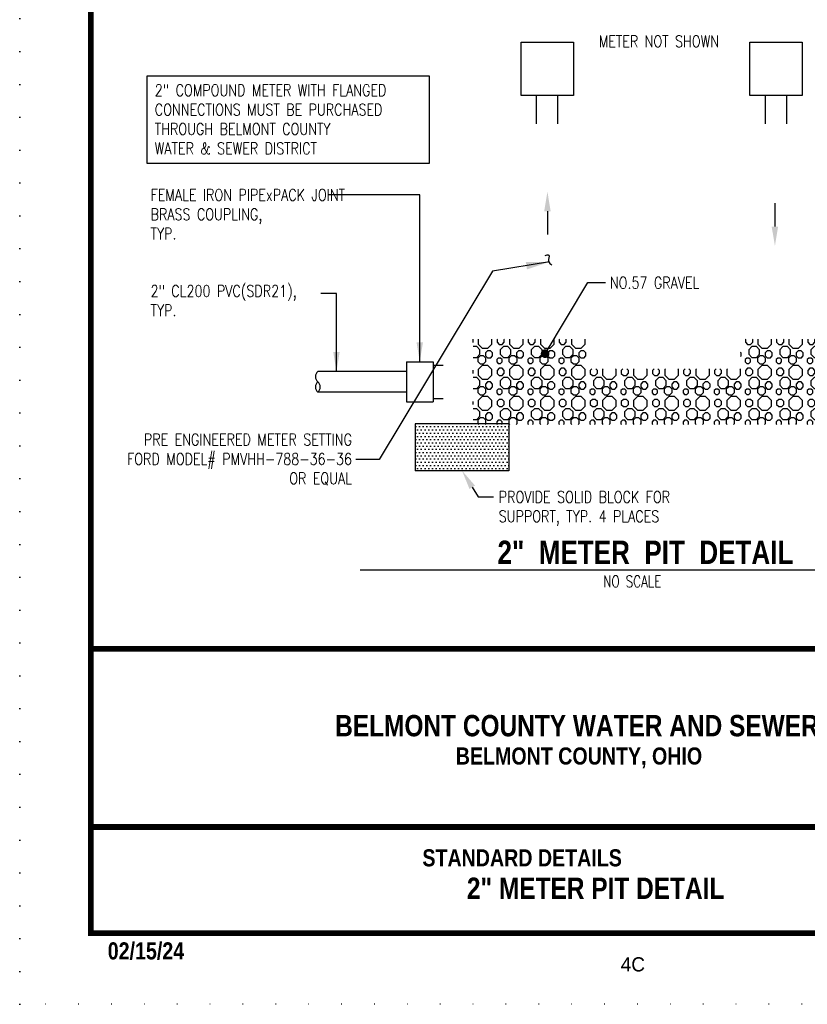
# Model space of a CAD drawing. Extents: x 185 to 418, y -408 to -105.
# Tile 1 of 118: x 185 to 337, y -408 to -217. Entities that reach past the tile are written whole.
import ezdxf
from ezdxf.enums import TextEntityAlignment as Align

# ---------------------------------------------------------------- set-up
doc = ezdxf.new("R2010")
doc.units = 0
doc.header["$LTSCALE"] = 25
doc.header["$MEASUREMENT"] = 0
doc.linetypes.add('DOT2', pattern=[0.125, 0, -0.125])
doc.layers.get('0').update_dxf_attribs({"linetype": 'CONTINUOUS'})
doc.layers.get('DEFPOINTS').update_dxf_attribs({"linetype": 'CONTINUOUS'})
for name, color, linetype in [('BORDER', 252, 'CONTINUOUS'), ('PIPE', 14, 'CONTINUOUS'), ('TEXT', 7, 'CONTINUOUS'), ('VCV-DETAILS', 8, 'CONTINUOUS'), ('VCV_DETAIL', 7, 'CONTINUOUS'), ('VCV_DIMENSIONS_NOTES', 7, 'CONTINUOUS'), ('VCV_NOTE-DIMENSIONS', 7, 'CONTINUOUS')]:
    doc.layers.add(name, color=color, linetype=linetype)
doc.styles.add('GENERATED_STYLE_1', font='arialbd.ttf')
doc.styles.add('ROMANS-1', font='ROMANS.shx', dxfattribs={"width": 0.8, "height": 2.25})
doc.styles.add('TECHNICAL', font='techb___.ttf')
doc.dimstyles.get("Standard").update_dxf_attribs({"dimtxt": 0.18, "dimasz": 0.18, "dimexe": 0.18, "dimexo": 0.0625, "dimgap": 0.09, "dimtad": 0, "dimtih": 1, "dimtoh": 1, "dimdec": 4, "dimzin": 0, "dimdsep": 46, "dimtxsty": 'Standard', "dimcen": 0.09, "dimadec": 0, "dimazin": 0, "dimtfac": 1, "dimtdec": 4, "dimtofl": 0, "dimtmove": 0, "dimatfit": 3, "dimfxl": 1, "dimtolj": 1, "dimtzin": 0, "dimarcsym": 0})
doc.dimstyles.new('VCV_ARROW', dxfattribs={"dimscale": 24, "dimtxt": 4.5, "dimasz": 0.15625, "dimexe": 0.0625, "dimexo": 0.0625, "dimgap": 0.046875, "dimtad": 1, "dimdec": 4, "dimzin": 3, "dimdsep": 46, "dimlunit": 4, "dimtxsty": 'ROMANS-1', "dimcen": -0.125, "dimdle": 0.09375, "dimaunit": 1, "dimadec": 0, "dimazin": 0, "dimtfac": 1, "dimtdec": 4, "dimtmove": 2, "dimatfit": 3, "dimfxl": 1, "dimtvp": 0.5, "dimtolj": 1, "dimtzin": 0, "dimarcsym": 0})

msp = doc.modelspace()

# ---------------------------------------------------------------- hatches: boundary and pattern name
at = {"layer": 'VCV-DETAILS'}
h = msp.add_hatch(dxfattribs=at)
h.set_pattern_fill('EPLC_COBBLES', color=256, scale=6, style=0)
h.set_pattern_definition([(180, (-450.378, -29.4184), (-2e-15, -6), [0.568086, -5.431914]), (135, (-449.9763, -29.82), (-6.000002, 1e-15), [0.568086, -7.91719]), (90, (-449.9763, -30.388), (-6, 2e-15), [0.568086, -5.431914]), (45, (-450.378, -30.79), (1e-15, 6.000002), [0.568086, -7.91719]), (360, (-450.946, -30.79), (1e-15, 6), [0.568086, -5.431914]), (315, (-451.348, -30.388), (6.000002, -3e-15), [0.568086, -7.91719]), (270, (-451.348, -29.82), (6, -3e-15), [0.568086, -5.431914]), (225, (-450.946, -29.4184), (-2e-15, -6.000002), [0.568086, -7.91719]), (180, (-451.722, -30.3634), (-2e-15, -6), [0.65122, -5.34878]), (135, (-451.2616, -30.824), (-6.000002, 1e-15), [0.65122, -7.83406]), (90, (-451.2616, -31.475), (-6, 2e-15), [0.65122, -5.34878]), (45, (-451.722, -31.9356), (1e-15, 6.000002), [0.65122, -7.83406]), (360, (-452.373, -31.9356), (1e-15, 6), [0.65122, -5.34878]), (315, (-452.8338, -31.475), (6.000002, -3e-15), [0.65122, -7.83406]), (270, (-452.834, -30.824), (6, -3e-15), [0.65122, -5.34878]), (225, (-452.3733, -30.3634), (-2e-15, -6.000002), [0.65122, -7.83406]), (180, (-454.4535, -30.7955), (-2e-15, -6), [0.42953, -5.57047]), (135, (-454.15, -31.099), (-6.000002, 1e-15), [0.42953, -8.05575]), (90, (-454.15, -31.529), (-6, 2e-15), [0.42953, -5.57047]), (45, (-454.4535, -31.8324), (1e-15, 6.000002), [0.42953, -8.05575]), (360, (-454.883, -31.8324), (1e-15, 6), [0.42953, -5.57047]), (315, (-455.187, -31.5287), (6.000002, -3e-15), [0.42953, -8.05575]), (270, (-455.187, -31.099), (6, -3e-15), [0.42953, -5.57047]), (225, (-454.883, -30.7955), (-2e-15, -6.000002), [0.42953, -8.05575]), (90, (-452.427, -30.054), (-6, 2e-15), [0.859164, -5.140836]), (45, (-453.0344, -30.6618), (1e-15, 6.000002), [0.859164, -7.62612]), (360, (-453.8935, -30.662), (1e-15, 6), [0.859164, -5.140836]), (315, (-454.501, -30.0543), (6.000002, -3e-15), [0.859164, -7.62612]), (270, (-454.501, -29.195), (6, -3e-15), [0.859164, -5.140836]), (225, (-453.8935, -28.5876), (-2e-15, -6.000002), [0.859164, -7.62612]), (180, (-453.0344, -28.5876), (-2e-15, -6), [0.859164, -5.140836]), (135, (-452.427, -29.195), (-6.000002, 1e-15), [0.859164, -7.62612]), (90, (-450.0933, -28.087), (-6, 2e-15), [1.09474, -4.90526]), (45, (-450.8675, -28.861), (1e-15, 6.000002), [1.09474, -7.39054]), (360, (-451.962, -28.861), (1e-15, 6), [1.09474, -4.90526]), (315, (-452.7363, -28.087), (6.000002, -3e-15), [1.09474, -7.39054]), (270, (-452.736, -26.992), (6, -3e-15), [1.09474, -4.90526]), (225, (-451.962, -26.218), (-2e-15, -6.000002), [1.09474, -7.39054]), (180, (-450.8675, -26.218), (-2e-15, -6), [1.09474, -4.90526]), (135, (-450.0933, -26.9922), (-6.000002, 1e-15), [1.09474, -7.39054]), (90, (-453.74, -27.754), (-6, 2e-15), [0.56816, -5.43184]), (45, (-454.1417, -28.1557), (1e-15, 6.000002), [0.56816, -7.917126]), (360, (-454.71, -28.156), (1e-15, 6), [0.56816, -5.43184]), (315, (-455.1116, -27.754), (6.000002, -3e-15), [0.56816, -7.917126]), (270, (-455.1116, -27.186), (6, -3e-15), [0.56816, -5.43184]), (225, (-454.71, -26.784), (-2e-15, -6.000002), [0.56816, -7.917126]), (180, (-454.1417, -26.784), (-2e-15, -6), [0.56816, -5.43184]), (135, (-453.74, -27.186), (-6.000002, 1e-15), [0.56816, -7.917126])])
h.paths.add_polyline_path([(344.44, -279.13), (323.93, -279.13), (323.93, -284.86), (294.19, -284.86), (294.19, -279.13), (272.25, -279.13), (272.25, -295.64), (344.44, -295.64)])
h = msp.add_hatch(dxfattribs=at)
h.set_pattern_fill('EPLC_AUTOTRI', scale=0.72, style=0)
h.set_pattern_definition([(360, (-194.5854, -55.3717), (0.36, 0.6235383), [0, -0.72])])
h.paths.add_polyline_path([(279.19, -295.51), (261.07, -295.51), (261.07, -304.57), (279.19, -304.57)])

# ---------------------------------------------------------------- linework, layer by layer
msp.add_spline([(286.15, -263), (286.87, -262.89), (286.85, -264.11), (287.49, -264.78)], degree=3)
at = {"layer": 'BORDER', "color": 7, "const_width": 1.1}
msp.add_lwpolyline([(198.43, -393.95), (198.43, -119.06), (404.6, -119.06), (404.6, -393.95)], close=True, dxfattribs=at)
for points in [[(198.43, -338.97), (404.6, -338.97)], [(198.43, -373.43), (404.6, -373.43)]]:
    msp.add_lwpolyline(points, dxfattribs=at)
at = {"layer": 'DEFPOINTS', "color": 3, "linetype": 'DOT2', "ltscale": 2}
msp.add_lwpolyline([(184.69, -407.7), (184.69, -105.31), (418.35, -105.31), (418.35, -407.7)], close=True, dxfattribs=at)
at = {"layer": 'PIPE', "color": 10}
for points in [[(279.19, -295.51), (261.07, -295.51)], [(261.07, -295.51), (261.07, -304.57)], [(279.19, -295.51), (279.19, -304.57)], [(279.19, -304.57), (261.07, -304.57)]]:
    msp.add_lwpolyline(points, dxfattribs=at)
at = {"layer": 'VCV-DETAILS', "color": 0}
for points in [[(330.56, -252.85), (330.56, -257.38)], [(286.62, -254.41), (286.62, -258.95)]]:
    msp.add_lwpolyline(points, dxfattribs=at)
for points in [[(285.99, -254.41), (286.62, -250.66), (287.24, -254.41)], [(329.93, -257.38), (330.56, -261.13), (331.18, -257.38)]]:
    msp.add_solid(points, dxfattribs=at)
at = {"layer": 'VCV_DETAIL', "color": 0}
msp.add_line((259.38, -283.52), (259.38, -291.26), dxfattribs=at)
at = {"layer": 'VCV_DETAIL'}
for points in [[(281.53, -221.75), (291.64, -221.75), (291.64, -232.04), (281.53, -232.04)], [(325.72, -221.75), (335.83, -221.75), (335.83, -232.04), (325.72, -232.04)]]:
    msp.add_lwpolyline(points, close=True, dxfattribs=at)
for points in [[(284.52, -237.51), (284.52, -232.04)], [(288.65, -237.51), (288.65, -232.04)], [(328.71, -237.51), (328.71, -232.04)], [(332.84, -237.51), (332.84, -232.04)]]:
    msp.add_lwpolyline(points, dxfattribs=at)
at = {"layer": 'VCV_DETAIL', "color": 0}
for points in [[(259.38, -283.52), (264.54, -283.52)], [(264.54, -283.52), (264.54, -291.26)], [(259.38, -285.4), (242.29, -285.4)], [(264.54, -284.16), (266.48, -284.16)], [(259.38, -289.38), (242.29, -289.38)], [(264.54, -290.61), (266.48, -290.61)], [(259.38, -291.26), (264.54, -291.26)]]:
    msp.add_lwpolyline(points, dxfattribs=at)
for centre, start, end in [((243.13, -286.39), 130.7755, 229.5042), ((243.13, -288.39), 130.4958, 229.2245), ((241.43, -288.39), 310.7755, 49.5042)]:
    msp.add_arc(centre, 1.31, start, end, dxfattribs=at)
at = {"layer": 'VCV_DIMENSIONS_NOTES'}
msp.add_line((250.44, -323.72), (355.92, -323.72), dxfattribs=at)
msp.add_lwpolyline([(209.33, -228.25), (263.76, -228.25), (263.76, -245.2), (209.33, -245.2)], close=True, dxfattribs=at)
at = {"layer": 'VCV_NOTE-DIMENSIONS'}
msp.add_lwpolyline([(272.09, -307.77), (273.23, -309.63), (276.23, -309.63)], dxfattribs=at)
msp.add_solid([(271.56, -308.1), (270.13, -304.57), (272.62, -307.44)], dxfattribs=at)

# ---------------------------------------------------------------- texts
at = {"layer": 'TEXT', "color": 7, "style": 'TECHNICAL'}
for s, p in [('BELMONT COUNTY WATER AND SEWER DISTRICT', (362.1, -353.84)), ('2" METER PIT DETAIL', (320.8, -385.27))]:
    msp.add_text(s, height=4.1235, dxfattribs=at).set_placement(p, align=Align.MIDDLE_RIGHT)
for s, height, p in [('BELMONT COUNTY, OHIO', 3.3096, (268.91, -361.36)), ('STANDARD DETAILS', 3.3096, (262.47, -381.04)), ('02/15/24', 3.31, (201.69, -399.03))]:
    msp.add_text(s, height=height, dxfattribs=at).set_placement(p)
at = {"layer": 'TEXT', "color": 7}
msp.add_text('4C', height=2.749, dxfattribs=at).set_placement((300.77, -401.35))
at = {"layer": 'VCV_DIMENSIONS_NOTES', "style": 'GENERATED_STYLE_1', "width": 0.8}
msp.add_text('  2"  METER  PIT  DETAIL', height=4.5, rotation=360, dxfattribs=at).set_placement((274.18, -322.59))
at = {"layer": 'VCV_DIMENSIONS_NOTES', "insert": (297.4, -324.85), "char_height": 2.25, "width": 36.8964, "attachment_point": 1, "rotation": 360, "style": 'ROMANS-1'}
msp.add_mtext('\\A1;{\\W0.75;NO SCALE}', dxfattribs=at)
at = {"layer": 'VCV_NOTE-DIMENSIONS', "style": 'ROMANS-1', "width": 0.8}
msp.add_text('METER NOT SHOWN', height=2.25, dxfattribs=at).set_placement((308.14, -222.72), align=Align.CENTER)
msp.add_text('NO.57 GRAVEL', height=2.25, dxfattribs=at).set_placement((298.69, -269.38))
at = {"layer": 'VCV_NOTE-DIMENSIONS', "char_height": 2.25, "style": 'ROMANS-1'}
for s, insert, width, attachment_point in [('\\A1;2" COMPOUND METER WITH FLANGED\\PCONNECTIONS MUST BE PURCHASED\\PTHROUGH BELMONT COUNTY\\PWATER & SEWER DISTRICT', (210.78, -229.91), 52.5347, 1), ('FEMALE IRON PIPExPACK JOINT BRASS COUPLING,\\PTYP.', (209.96, -250.14), 41.5288, 1), ('2" CL200 PVC(SDR21), TYP.', (209.96, -268.71), 32.4356, 1), ('PRE ENGINEERED METER SETTING\\PFORD MODEL# PMVHH-788-36-36 OR EQUAL', (248.86, -302.41), 47.9662, 6), ('PROVIDE SOLID BLOCK FOR SUPPORT, TYP. 4 PLACES', (277.21, -308.52), 48.6387, 1)]:
    msp.add_mtext(s, dxfattribs=dict(at, insert=insert, width=width, attachment_point=attachment_point))

# ---------------------------------------------------------------- leaders
at = {"annotation_type": 0, "has_hookline": 1, "hookline_direction": 1, "text_width": 45.34}
msp.add_leader([(286.99, -264.22), (276, -266), (254.11, -302.41), (249.61, -302.41)], dimstyle='Standard', override={"dimscale": 25, "dimexo": 0.03, "dimgap": 0.03, "dimtad": 0, "dimtxsty": 'TECHNICAL', "dimclrt": 7}, dxfattribs=at)
at = {"layer": 'VCV_DETAIL'}
for points in [[(261.96, -283.52), (261.96, -251.24), (244.17, -251.24)], [(245.87, -285.4), (245.87, -270.35), (242.87, -270.35)]]:
    msp.add_leader(points, dimstyle='VCV_ARROW', override={"dimgap": 0.046875, "dimtad": 0}, dxfattribs=at)
at = {"layer": 'VCV_NOTE-DIMENSIONS'}
msp.add_leader([(286.17, -281.95), (294.44, -268.2), (297.82, -268.2)], dimstyle='VCV_ARROW', override={"dimasz": 0.07, "dimgap": 0.046875, "dimtad": 0, "dimldrblk": 'Dot'}, dxfattribs=at)

doc.saveas('drawing.dxf')
